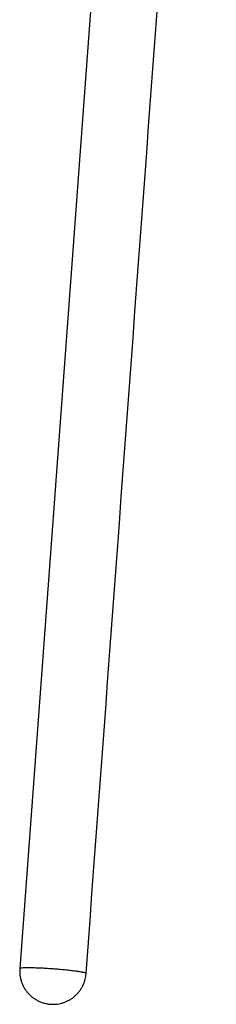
# Model space of a CAD drawing. Header units: millimetres. Extents: x -9883 to -8645, y 1306 to 2770.
# Tile 3 of 17: x -9879 to -9831, y 1994 to 2231. Entities that reach past the tile are written whole.
import ezdxf

# ---------------------------------------------------------------- set-up
doc = ezdxf.new("R2010")
doc.units = ezdxf.units.MM
doc.header["$MEASUREMENT"] = 0
doc.layers.add('Make2D visible lines', color=7, linetype='Continuous')

msp = doc.modelspace()

# ---------------------------------------------------------------- linework, layer by layer
at = {"layer": 'Make2D visible lines'}
msp.add_line((-9848.65, 2408.51), (-9878.63, 2002.76), dxfattribs=at)
msp.add_open_spline([(-9862.67, 2001.65), (-9852.64, 2137.31), (-9842.52, 2274.32), (-9832.36, 2411.76), (-9832.2, 2414.04), (-9832.11, 2415.18), (-9832.05, 2415.99), (-9832.01, 2416.42), (-9831.96, 2416.85), (-9831.79, 2418.21), (-9831.58, 2419.43), (-9831.36, 2420.44)], degree=3, knots=[0, 0, 0, 0, 408.097091, 412.156944, 413.426159, 414.955896, 415.588312, 415.865064, 416.250683, 416.886176, 419.974385, 419.974385, 419.974385, 419.974385], dxfattribs=at)
for points, weights, knots in [([(-9878.63, 2002.76), (-9878.89, 1999.28), (-9876.51, 1996.73), (-9874.14, 1994.17), (-9870.65, 1994.17)], [1, 0.916666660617, 1, 0.916666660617, 1], [0, 0, 0, 6.578205, 6.578205, 13.15641, 13.15641, 13.15641]), ([(-9862.67, 2001.58), (-9862.64, 2002.07), (-9870.61, 2002.66), (-9878.59, 2003.25), (-9878.63, 2002.76)], [1.00000002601, 0.707106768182, 1, 0.707106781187, 1], [25.132741, 25.132741, 25.132741, 37.699112, 37.699112, 50.265482, 50.265482, 50.265482])]:
    msp.add_rational_spline(points, weights, degree=2, knots=knots, dxfattribs=at)
msp.add_rational_spline([(-9870.65, 1994.17), (-9863.22, 1994.17), (-9862.67, 2001.58)], [1, 0.732723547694, 1], degree=2, dxfattribs=at)

doc.saveas('drawing.dxf')
